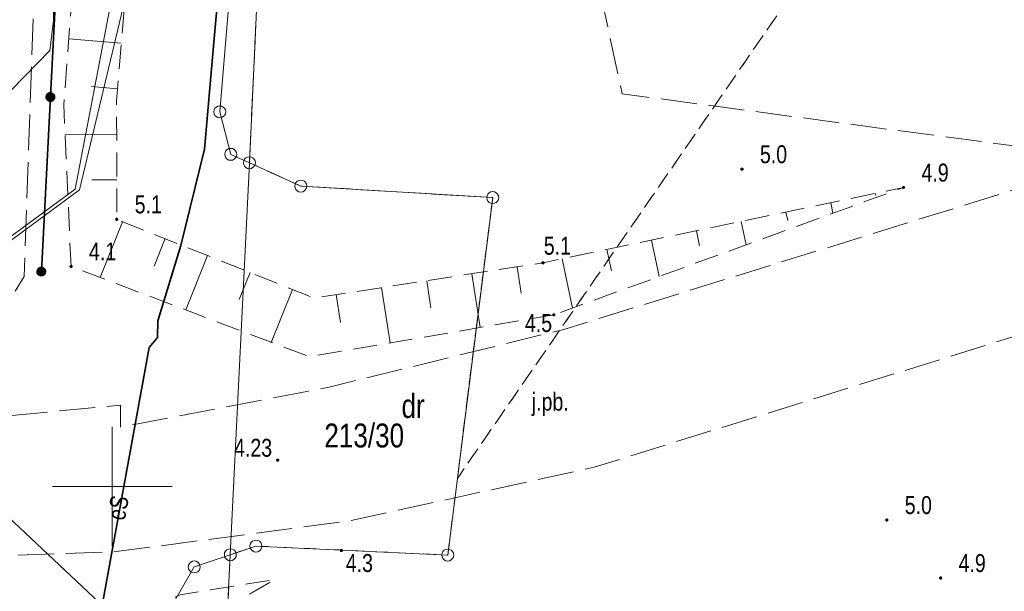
# Model space of a CAD drawing. Header units: metres. Extents: x 5450672 to 5451002, y 5973437 to 5973741.
# Tile 17 of 54: x 5450796 to 5450837, y 5973546 to 5973570. Entities that reach past the tile are written whole.
import ezdxf
from ezdxf.enums import TextEntityAlignment as Align

# ---------------------------------------------------------------- set-up
doc = ezdxf.new("R2010")
doc.units = ezdxf.units.M
for name, pattern in [('L_0_03', [1, 0.5, -0.5]), ('L_0_04', [1.5, 1, -0.5]), ('L_0_06', [2, 1.5, -0.5])]:
    doc.linetypes.add(name, pattern=pattern)
for name, color, linetype, lineweight in [('GEPPGD', 7, 'CONTINUOUS', 18), ('GESDZI', 7, 'CONTINUOUS', 18), ('GESDZI_O', 7, 'CONTINUOUS', 18), ('GESUZY', 96, 'CONTINUOUS', 18), ('GESUZY_O', 96, 'CONTINUOUS', 18), ('GSLKOG', 7, 'CONTINUOUS', 35), ('GSPWPN', 7, 'CONTINUOUS', 13), ('GSPWPN_O', 7, 'CONTINUOUS', 13), ('GSPWPS', 7, 'CONTINUOUS', 13), ('GSPWPS_O', 7, 'CONTINUOUS', 13), ('GSSKOA', 7, 'CONTINUOUS', 18), ('GSSKOA_O', 7, 'CONTINUOUS', 18), ('GSSZSN', 7, 'CONTINUOUS', 18), ('GULEPR', 1, 'CONTINUOUS', 18), ('GULEPR_O', 1, 'CONTINUOUS', 18), ('GULKPR', 36, 'CONTINUOUS', 18), ('GULLOB', 7, 'CONTINUOUS', 35), ('GULWPR', 5, 'CONTINUOUS', 18), ('siatka', 7, 'CONTINUOUS', 18)]:
    doc.layers.add(name, color=color, linetype=linetype, lineweight=lineweight)
doc.styles.add('Arial', font='Arial.ttf')

msp = doc.modelspace()

# ---------------------------------------------------------------- hatches: boundary and pattern name
at = {"layer": 'GSLKOG', "linetype": 'Continuous', "lineweight": 35, "true_color": 0x000000}
for points in [[(5450797.359, 5973566.131), (5450797.317, 5973566.151), (5450797.283, 5973566.18), (5450797.257, 5973566.218), (5450797.241, 5973566.261), (5450797.238, 5973566.306), (5450797.246, 5973566.351), (5450797.266, 5973566.393), (5450797.295, 5973566.427), (5450797.333, 5973566.453), (5450797.376, 5973566.469), (5450797.422, 5973566.472), (5450797.467, 5973566.464), (5450797.508, 5973566.444), (5450797.543, 5973566.415), (5450797.568, 5973566.377), (5450797.584, 5973566.334), (5450797.587, 5973566.288), (5450797.579, 5973566.244), (5450797.559, 5973566.202), (5450797.53, 5973566.168), (5450797.492, 5973566.142), (5450797.449, 5973566.126), (5450797.404, 5973566.123)], [(5450797.359, 5973566.131), (5450797.317, 5973566.151), (5450797.283, 5973566.18), (5450797.257, 5973566.218), (5450797.241, 5973566.261), (5450797.238, 5973566.306), (5450797.246, 5973566.351), (5450797.266, 5973566.393), (5450797.295, 5973566.427), (5450797.333, 5973566.453), (5450797.376, 5973566.469), (5450797.422, 5973566.472), (5450797.467, 5973566.464), (5450797.508, 5973566.444), (5450797.543, 5973566.415), (5450797.568, 5973566.377), (5450797.584, 5973566.334), (5450797.587, 5973566.288), (5450797.579, 5973566.244), (5450797.559, 5973566.202), (5450797.53, 5973566.168), (5450797.492, 5973566.142), (5450797.449, 5973566.126), (5450797.404, 5973566.123)], [(5450796.982, 5973558.831), (5450796.941, 5973558.85), (5450796.906, 5973558.88), (5450796.88, 5973558.917), (5450796.865, 5973558.96), (5450796.861, 5973559.006), (5450796.87, 5973559.051), (5450796.889, 5973559.092), (5450796.919, 5973559.127), (5450796.956, 5973559.153), (5450796.999, 5973559.168), (5450797.045, 5973559.172), (5450797.09, 5973559.163), (5450797.131, 5973559.144), (5450797.166, 5973559.114), (5450797.192, 5973559.077), (5450797.207, 5973559.034), (5450797.211, 5973558.988), (5450797.202, 5973558.943), (5450797.183, 5973558.902), (5450797.153, 5973558.867), (5450797.116, 5973558.841), (5450797.073, 5973558.826), (5450797.027, 5973558.822)]]:
    msp.add_hatch(color=18, dxfattribs=at).paths.add_polyline_path(points)
at = {"layer": 'GSPWPN', "linetype": 'Continuous', "lineweight": 13, "true_color": 0x000000}
for points in [[(5450826.267, 5973563.292), (5450826.271, 5973563.302), (5450826.278, 5973563.312), (5450826.287, 5973563.319), (5450826.298, 5973563.323), (5450826.31, 5973563.325), (5450826.322, 5973563.323), (5450826.332, 5973563.319), (5450826.342, 5973563.312), (5450826.349, 5973563.302), (5450826.353, 5973563.292), (5450826.355, 5973563.28), (5450826.353, 5973563.268), (5450826.349, 5973563.257), (5450826.342, 5973563.248), (5450826.332, 5973563.241), (5450826.322, 5973563.237), (5450826.31, 5973563.235), (5450826.298, 5973563.237), (5450826.287, 5973563.241), (5450826.278, 5973563.248), (5450826.271, 5973563.257), (5450826.267, 5973563.268), (5450826.265, 5973563.28)], [(5450833.018, 5973562.524), (5450833.022, 5973562.534), (5450833.029, 5973562.544), (5450833.038, 5973562.551), (5450833.049, 5973562.555), (5450833.061, 5973562.557), (5450833.073, 5973562.555), (5450833.083, 5973562.551), (5450833.093, 5973562.544), (5450833.1, 5973562.534), (5450833.104, 5973562.524), (5450833.106, 5973562.512), (5450833.104, 5973562.5), (5450833.1, 5973562.489), (5450833.093, 5973562.48), (5450833.083, 5973562.473), (5450833.073, 5973562.469), (5450833.061, 5973562.467), (5450833.049, 5973562.469), (5450833.038, 5973562.473), (5450833.029, 5973562.48), (5450833.022, 5973562.489), (5450833.018, 5973562.5), (5450833.016, 5973562.512)], [(5450800.143, 5973561.193), (5450800.147, 5973561.203), (5450800.154, 5973561.213), (5450800.163, 5973561.22), (5450800.174, 5973561.224), (5450800.186, 5973561.226), (5450800.198, 5973561.224), (5450800.208, 5973561.22), (5450800.218, 5973561.213), (5450800.225, 5973561.203), (5450800.229, 5973561.193), (5450800.231, 5973561.181), (5450800.229, 5973561.169), (5450800.225, 5973561.158), (5450800.218, 5973561.149), (5450800.208, 5973561.142), (5450800.198, 5973561.138), (5450800.186, 5973561.136), (5450800.174, 5973561.138), (5450800.163, 5973561.142), (5450800.154, 5973561.149), (5450800.147, 5973561.158), (5450800.143, 5973561.169), (5450800.141, 5973561.181)], [(5450798.234, 5973559.224), (5450798.238, 5973559.235), (5450798.245, 5973559.244), (5450798.255, 5973559.251), (5450798.265, 5973559.255), (5450798.277, 5973559.257), (5450798.289, 5973559.255), (5450798.3, 5973559.251), (5450798.309, 5973559.244), (5450798.316, 5973559.235), (5450798.32, 5973559.224), (5450798.322, 5973559.212), (5450798.32, 5973559.2), (5450798.316, 5973559.19), (5450798.309, 5973559.18), (5450798.3, 5973559.173), (5450798.289, 5973559.169), (5450798.277, 5973559.167), (5450798.265, 5973559.169), (5450798.255, 5973559.173), (5450798.245, 5973559.18), (5450798.238, 5973559.19), (5450798.234, 5973559.2), (5450798.232, 5973559.212)], [(5450817.954, 5973559.377), (5450817.958, 5973559.388), (5450817.965, 5973559.397), (5450817.974, 5973559.404), (5450817.985, 5973559.408), (5450817.997, 5973559.41), (5450818.009, 5973559.408), (5450818.02, 5973559.404), (5450818.029, 5973559.397), (5450818.036, 5973559.388), (5450818.04, 5973559.377), (5450818.042, 5973559.365), (5450818.04, 5973559.353), (5450818.036, 5973559.343), (5450818.029, 5973559.333), (5450818.02, 5973559.326), (5450818.009, 5973559.322), (5450817.997, 5973559.32), (5450817.985, 5973559.322), (5450817.974, 5973559.326), (5450817.965, 5973559.333), (5450817.958, 5973559.343), (5450817.954, 5973559.353), (5450817.952, 5973559.365)], [(5450818.407, 5973557.2), (5450818.411, 5973557.211), (5450818.418, 5973557.22), (5450818.428, 5973557.227), (5450818.438, 5973557.231), (5450818.45, 5973557.233), (5450818.462, 5973557.231), (5450818.473, 5973557.227), (5450818.482, 5973557.22), (5450818.489, 5973557.211), (5450818.493, 5973557.2), (5450818.495, 5973557.188), (5450818.493, 5973557.176), (5450818.489, 5973557.166), (5450818.482, 5973557.156), (5450818.473, 5973557.149), (5450818.462, 5973557.145), (5450818.45, 5973557.143), (5450818.438, 5973557.145), (5450818.428, 5973557.149), (5450818.418, 5973557.156), (5450818.411, 5973557.166), (5450818.407, 5973557.176), (5450818.405, 5973557.188)], [(5450832.317, 5973548.616), (5450832.321, 5973548.627), (5450832.328, 5973548.636), (5450832.337, 5973548.643), (5450832.348, 5973548.647), (5450832.36, 5973548.649), (5450832.372, 5973548.647), (5450832.382, 5973548.643), (5450832.392, 5973548.636), (5450832.399, 5973548.627), (5450832.403, 5973548.616), (5450832.405, 5973548.604), (5450832.403, 5973548.592), (5450832.399, 5973548.582), (5450832.392, 5973548.572), (5450832.382, 5973548.565), (5450832.372, 5973548.561), (5450832.36, 5973548.559), (5450832.348, 5973548.561), (5450832.337, 5973548.565), (5450832.328, 5973548.572), (5450832.321, 5973548.582), (5450832.317, 5973548.592), (5450832.315, 5973548.604)], [(5450809.531, 5973547.344), (5450809.535, 5973547.355), (5450809.542, 5973547.364), (5450809.552, 5973547.371), (5450809.562, 5973547.375), (5450809.574, 5973547.377), (5450809.586, 5973547.375), (5450809.596, 5973547.371), (5450809.606, 5973547.364), (5450809.613, 5973547.355), (5450809.617, 5973547.344), (5450809.619, 5973547.332), (5450809.617, 5973547.32), (5450809.613, 5973547.31), (5450809.606, 5973547.3), (5450809.596, 5973547.293), (5450809.586, 5973547.289), (5450809.574, 5973547.287), (5450809.562, 5973547.289), (5450809.552, 5973547.293), (5450809.542, 5973547.3), (5450809.535, 5973547.31), (5450809.531, 5973547.32), (5450809.529, 5973547.332)], [(5450834.567, 5973546.192), (5450834.571, 5973546.202), (5450834.578, 5973546.212), (5450834.587, 5973546.219), (5450834.598, 5973546.223), (5450834.61, 5973546.225), (5450834.622, 5973546.223), (5450834.632, 5973546.219), (5450834.642, 5973546.212), (5450834.649, 5973546.202), (5450834.653, 5973546.192), (5450834.655, 5973546.18), (5450834.653, 5973546.168), (5450834.649, 5973546.157), (5450834.642, 5973546.148), (5450834.632, 5973546.141), (5450834.622, 5973546.137), (5450834.61, 5973546.135), (5450834.598, 5973546.137), (5450834.587, 5973546.141), (5450834.578, 5973546.148), (5450834.571, 5973546.157), (5450834.567, 5973546.168), (5450834.565, 5973546.18)]]:
    msp.add_hatch(color=18, dxfattribs=at).paths.add_polyline_path(points)
at = {"layer": 'GSPWPS', "linetype": 'Continuous', "lineweight": 13, "true_color": 0x000000}
msp.add_hatch(color=18, dxfattribs=at).paths.add_polyline_path([(5450806.867, 5973551.122), (5450806.871, 5973551.133), (5450806.878, 5973551.142), (5450806.888, 5973551.149), (5450806.898, 5973551.153), (5450806.91, 5973551.155), (5450806.922, 5973551.153), (5450806.933, 5973551.149), (5450806.942, 5973551.142), (5450806.949, 5973551.133), (5450806.953, 5973551.122), (5450806.955, 5973551.11), (5450806.953, 5973551.098), (5450806.949, 5973551.088), (5450806.942, 5973551.078), (5450806.933, 5973551.071), (5450806.922, 5973551.067), (5450806.91, 5973551.065), (5450806.898, 5973551.067), (5450806.888, 5973551.071), (5450806.878, 5973551.078), (5450806.871, 5973551.088), (5450806.867, 5973551.098), (5450806.865, 5973551.11)])

# ---------------------------------------------------------------- linework, layer by layer
at = {"layer": 'GEPPGD', "color": 7, "linetype": 'Continuous', "lineweight": 18, "flags": 128}
for points in [[(5450804.489, 5973565.928), (5450804.566, 5973565.916), (5450804.636, 5973565.88), (5450804.691, 5973565.825), (5450804.727, 5973565.755), (5450804.739, 5973565.678), (5450804.727, 5973565.601), (5450804.691, 5973565.531), (5450804.636, 5973565.476), (5450804.566, 5973565.44), (5450804.489, 5973565.428), (5450804.412, 5973565.44), (5450804.342, 5973565.476), (5450804.287, 5973565.531), (5450804.251, 5973565.601), (5450804.239, 5973565.678), (5450804.251, 5973565.755), (5450804.287, 5973565.825), (5450804.342, 5973565.88), (5450804.412, 5973565.916)], [(5450804.949, 5973564.15), (5450805.026, 5973564.138), (5450805.096, 5973564.103), (5450805.151, 5973564.047), (5450805.187, 5973563.978), (5450805.199, 5973563.9), (5450805.187, 5973563.823), (5450805.151, 5973563.753), (5450805.096, 5973563.698), (5450805.026, 5973563.663), (5450804.949, 5973563.65), (5450804.872, 5973563.663), (5450804.802, 5973563.698), (5450804.747, 5973563.753), (5450804.711, 5973563.823), (5450804.699, 5973563.9), (5450804.711, 5973563.978), (5450804.747, 5973564.047), (5450804.802, 5973564.103), (5450804.872, 5973564.138)], [(5450805.731, 5973563.796), (5450805.809, 5973563.783), (5450805.878, 5973563.748), (5450805.934, 5973563.693), (5450805.969, 5973563.623), (5450805.981, 5973563.546), (5450805.969, 5973563.468), (5450805.934, 5973563.399), (5450805.878, 5973563.343), (5450805.809, 5973563.308), (5450805.731, 5973563.296), (5450805.654, 5973563.308), (5450805.584, 5973563.343), (5450805.529, 5973563.399), (5450805.494, 5973563.468), (5450805.481, 5973563.546), (5450805.494, 5973563.623), (5450805.529, 5973563.693), (5450805.584, 5973563.748), (5450805.654, 5973563.783)], [(5450807.878, 5973562.823), (5450807.955, 5973562.81), (5450808.025, 5973562.775), (5450808.08, 5973562.719), (5450808.116, 5973562.65), (5450808.128, 5973562.573), (5450808.116, 5973562.495), (5450808.08, 5973562.426), (5450808.025, 5973562.37), (5450807.955, 5973562.335), (5450807.878, 5973562.323), (5450807.801, 5973562.335), (5450807.731, 5973562.37), (5450807.676, 5973562.426), (5450807.64, 5973562.495), (5450807.628, 5973562.573), (5450807.64, 5973562.65), (5450807.676, 5973562.719), (5450807.731, 5973562.775), (5450807.801, 5973562.81)], [(5450815.894, 5973562.339), (5450815.972, 5973562.327), (5450816.041, 5973562.291), (5450816.097, 5973562.236), (5450816.132, 5973562.166), (5450816.144, 5973562.089), (5450816.132, 5973562.012), (5450816.097, 5973561.942), (5450816.041, 5973561.887), (5450815.972, 5973561.851), (5450815.894, 5973561.839), (5450815.817, 5973561.851), (5450815.747, 5973561.887), (5450815.692, 5973561.942), (5450815.657, 5973562.012), (5450815.644, 5973562.089), (5450815.657, 5973562.166), (5450815.692, 5973562.236), (5450815.747, 5973562.291), (5450815.817, 5973562.327)], [(5450806.002, 5973547.764), (5450806.08, 5973547.752), (5450806.149, 5973547.716), (5450806.205, 5973547.661), (5450806.24, 5973547.591), (5450806.252, 5973547.514), (5450806.24, 5973547.437), (5450806.205, 5973547.367), (5450806.149, 5973547.312), (5450806.08, 5973547.276), (5450806.002, 5973547.264), (5450805.925, 5973547.276), (5450805.855, 5973547.312), (5450805.8, 5973547.367), (5450805.764, 5973547.437), (5450805.752, 5973547.514), (5450805.764, 5973547.591), (5450805.8, 5973547.661), (5450805.855, 5973547.716), (5450805.925, 5973547.752)], [(5450804.932, 5973547.401), (5450805.009, 5973547.389), (5450805.079, 5973547.354), (5450805.134, 5973547.298), (5450805.17, 5973547.229), (5450805.182, 5973547.151), (5450805.17, 5973547.074), (5450805.134, 5973547.004), (5450805.079, 5973546.949), (5450805.009, 5973546.914), (5450804.932, 5973546.901), (5450804.855, 5973546.914), (5450804.785, 5973546.949), (5450804.73, 5973547.004), (5450804.694, 5973547.074), (5450804.682, 5973547.151), (5450804.694, 5973547.229), (5450804.73, 5973547.298), (5450804.785, 5973547.354), (5450804.855, 5973547.389)], [(5450814.016, 5973547.39), (5450814.093, 5973547.378), (5450814.163, 5973547.342), (5450814.218, 5973547.287), (5450814.254, 5973547.217), (5450814.266, 5973547.14), (5450814.254, 5973547.063), (5450814.218, 5973546.993), (5450814.163, 5973546.938), (5450814.093, 5973546.902), (5450814.016, 5973546.89), (5450813.939, 5973546.902), (5450813.869, 5973546.938), (5450813.814, 5973546.993), (5450813.778, 5973547.063), (5450813.766, 5973547.14), (5450813.778, 5973547.217), (5450813.814, 5973547.287), (5450813.869, 5973547.342), (5450813.939, 5973547.378)], [(5450803.426, 5973546.891), (5450803.503, 5973546.879), (5450803.573, 5973546.843), (5450803.628, 5973546.788), (5450803.664, 5973546.718), (5450803.676, 5973546.641), (5450803.664, 5973546.564), (5450803.628, 5973546.494), (5450803.573, 5973546.439), (5450803.503, 5973546.403), (5450803.426, 5973546.391), (5450803.349, 5973546.403), (5450803.279, 5973546.439), (5450803.224, 5973546.494), (5450803.188, 5973546.564), (5450803.176, 5973546.641), (5450803.188, 5973546.718), (5450803.224, 5973546.788), (5450803.279, 5973546.843), (5450803.349, 5973546.879)]]:
    msp.add_lwpolyline(points, close=True, dxfattribs=at)
at = {"layer": 'GESDZI', "color": 7, "linetype": 'Continuous', "lineweight": 18, "flags": 128}
for points in [[(5450934.22, 5973591.65), (5450807.74, 5973509.03), (5450803.745, 5973511.267), (5450804.595, 5973540.312), (5450804.932, 5973547.151), (5450806.002, 5973547.514), (5450814.016, 5973547.14), (5450815.894, 5973562.089), (5450807.878, 5973562.573), (5450805.731, 5973563.546), (5450807.476, 5973601.576), (5450808.863, 5973628.928)], [(5450806.757, 5973619.962), (5450807.476, 5973601.576), (5450804.489, 5973565.678), (5450804.949, 5973563.9), (5450805.731, 5973563.546), (5450804.932, 5973547.151), (5450803.426, 5973546.641), (5450801.9, 5973543.997), (5450801.807, 5973542.931), (5450782.422, 5973561.183), (5450782.56, 5973562.857), (5450785.359, 5973562.936), (5450788.535, 5973563.827), (5450789.855, 5973566.665), (5450791.886, 5973593.932), (5450794.306, 5973621.611)], [(5450801.807, 5973542.931), (5450782.422, 5973561.183)]]:
    msp.add_lwpolyline(points, dxfattribs=at)
for points in [[(5450805.731, 5973563.546), (5450804.949, 5973563.9), (5450804.489, 5973565.678), (5450807.476, 5973601.576)], [(5450805.731, 5973563.546), (5450807.878, 5973562.573), (5450815.894, 5973562.089), (5450814.016, 5973547.14), (5450806.002, 5973547.514), (5450804.932, 5973547.151)], [(5450801.807, 5973542.931), (5450801.9, 5973543.997), (5450803.426, 5973546.641), (5450804.932, 5973547.151), (5450804.595, 5973540.312)]]:
    msp.add_lwpolyline(points, close=True, dxfattribs=at)
at = {"layer": 'GESUZY', "color": 96, "linetype": 'L_0_03', "lineweight": 18, "flags": 128}
msp.add_lwpolyline([(5450804.595, 5973540.312), (5450804.932, 5973547.151), (5450806.002, 5973547.514), (5450814.016, 5973547.14), (5450814.418, 5973550.343), (5450891.608, 5973662.265), (5450935.608, 5973598.484), (5450934.22, 5973591.65), (5450807.74, 5973509.03), (5450803.745, 5973511.267)], close=True, dxfattribs=at)
for points in [[(5450814.418, 5973550.343), (5450891.608, 5973662.265)], [(5450807.476, 5973601.576), (5450805.731, 5973563.546)], [(5450805.731, 5973563.546), (5450807.476, 5973601.576)], [(5450805.731, 5973563.546), (5450807.878, 5973562.573)], [(5450807.878, 5973562.573), (5450805.731, 5973563.546)], [(5450807.878, 5973562.573), (5450815.894, 5973562.089)], [(5450815.894, 5973562.089), (5450807.878, 5973562.573)], [(5450815.894, 5973562.089), (5450814.418, 5973550.343)], [(5450814.418, 5973550.343), (5450815.894, 5973562.089)], [(5450814.016, 5973547.14), (5450814.418, 5973550.343)], [(5450804.932, 5973547.151), (5450806.002, 5973547.514)], [(5450806.002, 5973547.514), (5450814.016, 5973547.14)], [(5450804.595, 5973540.312), (5450804.932, 5973547.151)]]:
    msp.add_lwpolyline(points, dxfattribs=at)
at = {"layer": 'GSLKOG', "color": 7, "linetype": 'Continuous', "lineweight": 35, "flags": 128}
msp.add_lwpolyline([(5450797.036, 5973558.997), (5450798.562, 5973588.578), (5450801.705, 5973624.67), (5450804.911, 5973666.332), (5450809.16, 5973692.16)], dxfattribs=at)
for points in [[(5450797.359, 5973566.131), (5450797.317, 5973566.151), (5450797.283, 5973566.18), (5450797.257, 5973566.218), (5450797.241, 5973566.261), (5450797.238, 5973566.306), (5450797.246, 5973566.351), (5450797.266, 5973566.393), (5450797.295, 5973566.427), (5450797.333, 5973566.453), (5450797.376, 5973566.469), (5450797.422, 5973566.472), (5450797.467, 5973566.464), (5450797.508, 5973566.444), (5450797.543, 5973566.415), (5450797.568, 5973566.377), (5450797.584, 5973566.334), (5450797.587, 5973566.288), (5450797.579, 5973566.244), (5450797.559, 5973566.202), (5450797.53, 5973566.168), (5450797.492, 5973566.142), (5450797.449, 5973566.126), (5450797.404, 5973566.123)], [(5450797.359, 5973566.131), (5450797.317, 5973566.151), (5450797.283, 5973566.18), (5450797.257, 5973566.218), (5450797.241, 5973566.261), (5450797.238, 5973566.306), (5450797.246, 5973566.351), (5450797.266, 5973566.393), (5450797.295, 5973566.427), (5450797.333, 5973566.453), (5450797.376, 5973566.469), (5450797.422, 5973566.472), (5450797.467, 5973566.464), (5450797.508, 5973566.444), (5450797.543, 5973566.415), (5450797.568, 5973566.377), (5450797.584, 5973566.334), (5450797.587, 5973566.288), (5450797.579, 5973566.244), (5450797.559, 5973566.202), (5450797.53, 5973566.168), (5450797.492, 5973566.142), (5450797.449, 5973566.126), (5450797.404, 5973566.123)], [(5450796.982, 5973558.831), (5450796.941, 5973558.85), (5450796.906, 5973558.88), (5450796.88, 5973558.917), (5450796.865, 5973558.96), (5450796.861, 5973559.006), (5450796.87, 5973559.051), (5450796.889, 5973559.092), (5450796.919, 5973559.127), (5450796.956, 5973559.153), (5450796.999, 5973559.168), (5450797.045, 5973559.172), (5450797.09, 5973559.163), (5450797.131, 5973559.144), (5450797.166, 5973559.114), (5450797.192, 5973559.077), (5450797.207, 5973559.034), (5450797.211, 5973558.988), (5450797.202, 5973558.943), (5450797.183, 5973558.902), (5450797.153, 5973558.867), (5450797.116, 5973558.841), (5450797.073, 5973558.826), (5450797.027, 5973558.822)]]:
    msp.add_lwpolyline(points, close=True, dxfattribs=at)
at = {"layer": 'GSPWPN', "color": 7, "linetype": 'Continuous', "lineweight": 13, "flags": 128}
for points in [[(5450826.267, 5973563.292), (5450826.271, 5973563.302), (5450826.278, 5973563.312), (5450826.287, 5973563.319), (5450826.298, 5973563.323), (5450826.31, 5973563.325), (5450826.322, 5973563.323), (5450826.332, 5973563.319), (5450826.342, 5973563.312), (5450826.349, 5973563.302), (5450826.353, 5973563.292), (5450826.355, 5973563.28), (5450826.353, 5973563.268), (5450826.349, 5973563.257), (5450826.342, 5973563.248), (5450826.332, 5973563.241), (5450826.322, 5973563.237), (5450826.31, 5973563.235), (5450826.298, 5973563.237), (5450826.287, 5973563.241), (5450826.278, 5973563.248), (5450826.271, 5973563.257), (5450826.267, 5973563.268), (5450826.265, 5973563.28)], [(5450833.018, 5973562.524), (5450833.022, 5973562.534), (5450833.029, 5973562.544), (5450833.038, 5973562.551), (5450833.049, 5973562.555), (5450833.061, 5973562.557), (5450833.073, 5973562.555), (5450833.083, 5973562.551), (5450833.093, 5973562.544), (5450833.1, 5973562.534), (5450833.104, 5973562.524), (5450833.106, 5973562.512), (5450833.104, 5973562.5), (5450833.1, 5973562.489), (5450833.093, 5973562.48), (5450833.083, 5973562.473), (5450833.073, 5973562.469), (5450833.061, 5973562.467), (5450833.049, 5973562.469), (5450833.038, 5973562.473), (5450833.029, 5973562.48), (5450833.022, 5973562.489), (5450833.018, 5973562.5), (5450833.016, 5973562.512)], [(5450800.143, 5973561.193), (5450800.147, 5973561.203), (5450800.154, 5973561.213), (5450800.163, 5973561.22), (5450800.174, 5973561.224), (5450800.186, 5973561.226), (5450800.198, 5973561.224), (5450800.208, 5973561.22), (5450800.218, 5973561.213), (5450800.225, 5973561.203), (5450800.229, 5973561.193), (5450800.231, 5973561.181), (5450800.229, 5973561.169), (5450800.225, 5973561.158), (5450800.218, 5973561.149), (5450800.208, 5973561.142), (5450800.198, 5973561.138), (5450800.186, 5973561.136), (5450800.174, 5973561.138), (5450800.163, 5973561.142), (5450800.154, 5973561.149), (5450800.147, 5973561.158), (5450800.143, 5973561.169), (5450800.141, 5973561.181)], [(5450798.234, 5973559.224), (5450798.238, 5973559.235), (5450798.245, 5973559.244), (5450798.255, 5973559.251), (5450798.265, 5973559.255), (5450798.277, 5973559.257), (5450798.289, 5973559.255), (5450798.3, 5973559.251), (5450798.309, 5973559.244), (5450798.316, 5973559.235), (5450798.32, 5973559.224), (5450798.322, 5973559.212), (5450798.32, 5973559.2), (5450798.316, 5973559.19), (5450798.309, 5973559.18), (5450798.3, 5973559.173), (5450798.289, 5973559.169), (5450798.277, 5973559.167), (5450798.265, 5973559.169), (5450798.255, 5973559.173), (5450798.245, 5973559.18), (5450798.238, 5973559.19), (5450798.234, 5973559.2), (5450798.232, 5973559.212)], [(5450817.954, 5973559.377), (5450817.958, 5973559.388), (5450817.965, 5973559.397), (5450817.974, 5973559.404), (5450817.985, 5973559.408), (5450817.997, 5973559.41), (5450818.009, 5973559.408), (5450818.02, 5973559.404), (5450818.029, 5973559.397), (5450818.036, 5973559.388), (5450818.04, 5973559.377), (5450818.042, 5973559.365), (5450818.04, 5973559.353), (5450818.036, 5973559.343), (5450818.029, 5973559.333), (5450818.02, 5973559.326), (5450818.009, 5973559.322), (5450817.997, 5973559.32), (5450817.985, 5973559.322), (5450817.974, 5973559.326), (5450817.965, 5973559.333), (5450817.958, 5973559.343), (5450817.954, 5973559.353), (5450817.952, 5973559.365)], [(5450818.407, 5973557.2), (5450818.411, 5973557.211), (5450818.418, 5973557.22), (5450818.428, 5973557.227), (5450818.438, 5973557.231), (5450818.45, 5973557.233), (5450818.462, 5973557.231), (5450818.473, 5973557.227), (5450818.482, 5973557.22), (5450818.489, 5973557.211), (5450818.493, 5973557.2), (5450818.495, 5973557.188), (5450818.493, 5973557.176), (5450818.489, 5973557.166), (5450818.482, 5973557.156), (5450818.473, 5973557.149), (5450818.462, 5973557.145), (5450818.45, 5973557.143), (5450818.438, 5973557.145), (5450818.428, 5973557.149), (5450818.418, 5973557.156), (5450818.411, 5973557.166), (5450818.407, 5973557.176), (5450818.405, 5973557.188)], [(5450832.317, 5973548.616), (5450832.321, 5973548.627), (5450832.328, 5973548.636), (5450832.337, 5973548.643), (5450832.348, 5973548.647), (5450832.36, 5973548.649), (5450832.372, 5973548.647), (5450832.382, 5973548.643), (5450832.392, 5973548.636), (5450832.399, 5973548.627), (5450832.403, 5973548.616), (5450832.405, 5973548.604), (5450832.403, 5973548.592), (5450832.399, 5973548.582), (5450832.392, 5973548.572), (5450832.382, 5973548.565), (5450832.372, 5973548.561), (5450832.36, 5973548.559), (5450832.348, 5973548.561), (5450832.337, 5973548.565), (5450832.328, 5973548.572), (5450832.321, 5973548.582), (5450832.317, 5973548.592), (5450832.315, 5973548.604)], [(5450809.531, 5973547.344), (5450809.535, 5973547.355), (5450809.542, 5973547.364), (5450809.552, 5973547.371), (5450809.562, 5973547.375), (5450809.574, 5973547.377), (5450809.586, 5973547.375), (5450809.596, 5973547.371), (5450809.606, 5973547.364), (5450809.613, 5973547.355), (5450809.617, 5973547.344), (5450809.619, 5973547.332), (5450809.617, 5973547.32), (5450809.613, 5973547.31), (5450809.606, 5973547.3), (5450809.596, 5973547.293), (5450809.586, 5973547.289), (5450809.574, 5973547.287), (5450809.562, 5973547.289), (5450809.552, 5973547.293), (5450809.542, 5973547.3), (5450809.535, 5973547.31), (5450809.531, 5973547.32), (5450809.529, 5973547.332)], [(5450834.567, 5973546.192), (5450834.571, 5973546.202), (5450834.578, 5973546.212), (5450834.587, 5973546.219), (5450834.598, 5973546.223), (5450834.61, 5973546.225), (5450834.622, 5973546.223), (5450834.632, 5973546.219), (5450834.642, 5973546.212), (5450834.649, 5973546.202), (5450834.653, 5973546.192), (5450834.655, 5973546.18), (5450834.653, 5973546.168), (5450834.649, 5973546.157), (5450834.642, 5973546.148), (5450834.632, 5973546.141), (5450834.622, 5973546.137), (5450834.61, 5973546.135), (5450834.598, 5973546.137), (5450834.587, 5973546.141), (5450834.578, 5973546.148), (5450834.571, 5973546.157), (5450834.567, 5973546.168), (5450834.565, 5973546.18)]]:
    msp.add_lwpolyline(points, close=True, dxfattribs=at)
at = {"layer": 'GSPWPS', "color": 7, "linetype": 'Continuous', "lineweight": 13, "flags": 128}
msp.add_lwpolyline([(5450806.867, 5973551.122), (5450806.871, 5973551.133), (5450806.878, 5973551.142), (5450806.888, 5973551.149), (5450806.898, 5973551.153), (5450806.91, 5973551.155), (5450806.922, 5973551.153), (5450806.933, 5973551.149), (5450806.942, 5973551.142), (5450806.949, 5973551.133), (5450806.953, 5973551.122), (5450806.955, 5973551.11), (5450806.953, 5973551.098), (5450806.949, 5973551.088), (5450806.942, 5973551.078), (5450806.933, 5973551.071), (5450806.922, 5973551.067), (5450806.91, 5973551.065), (5450806.898, 5973551.067), (5450806.888, 5973551.071), (5450806.878, 5973551.078), (5450806.871, 5973551.088), (5450806.867, 5973551.098), (5450806.865, 5973551.11)], close=True, dxfattribs=at)
at = {"layer": 'GSSKOA', "color": 7, "linetype": 'L_0_06', "lineweight": 18, "flags": 128}
for points in [[(5450801.37, 5973633.37), (5450799.46, 5973613.22), (5450797.39, 5973590.05), (5450796.32, 5973558.79), (5450792.596, 5973552.674), (5450787.944, 5973553.161), (5450790.29, 5973557.7)], [(5450848.5, 5973565.78), (5450818.869, 5973556.577), (5450809.007, 5973554.151), (5450800.344, 5973552.487), (5450800.349, 5973553.412), (5450792.596, 5973552.674), (5450787.944, 5973553.161), (5450784.991, 5973553.369), (5450784.47, 5973547.365), (5450791.404, 5973546.965), (5450800.158, 5973547.281), (5450809.927, 5973548.573), (5450820.141, 5973550.811), (5450852.565, 5973560.93)]]:
    msp.add_lwpolyline(points, dxfattribs=at)
at = {"layer": 'GSSZSN', "color": 7, "linetype": 'L_0_04', "lineweight": 18, "flags": 128}
for points in [[(5450818.45, 5973557.188), (5450808.234, 5973555.433), (5450798.277, 5973559.212), (5450797.972, 5973565.973), (5450801.66, 5973613.898), (5450804.167, 5973645.547), (5450807.984, 5973679.8), (5450808.868, 5973682.985), (5450811.166, 5973684.148), (5450819.552, 5973685.926), (5450821.497, 5973688.534), (5450825.801, 5973709.705), (5450827.215, 5973715.171), (5450829.731, 5973719.084), (5450833.297, 5973721.491), (5450839.117, 5973723.301), (5450843.749, 5973721.386), (5450848.461, 5973715.814), (5450864.515, 5973691.249), (5450868.122, 5973691.044), (5450874.059, 5973691.36), (5450876.886, 5973690.278), (5450880.267, 5973689.097), (5450881.568, 5973684.832), (5450884.696, 5973681.386), (5450886.853, 5973673.28), (5450887.602, 5973662.576), (5450892.08, 5973655.703), (5450897.732, 5973650.875), (5450903.565, 5973641.298), (5450907.76, 5973629.478), (5450907.346, 5973626.635), (5450911.819, 5973620.178), (5450919.178, 5973605.245), (5450919.955, 5973601.099), (5450915.396, 5973597.141), (5450911.823, 5973594.348), (5450902.916, 5973590.084), (5450896.348, 5973587.777), (5450901.978, 5973591.72), (5450909.43, 5973596.391), (5450913.13, 5973597.606), (5450915.692, 5973601.896), (5450915.969, 5973604.486), (5450913.293, 5973607.446), (5450907.163, 5973614.526), (5450903.506, 5973622.627), (5450900.307, 5973634.637), (5450896.704, 5973644.393), (5450890.394, 5973650.662), (5450882.83, 5973662.338), (5450880.568, 5973679.011), (5450878.739, 5973684.457), (5450876.712, 5973686.629), (5450873.526, 5973686.87), (5450867.674, 5973685.406), (5450864.416, 5973685.264), (5450861.02, 5973687.326), (5450854.561, 5973698.631), (5450843.762, 5973713.773), (5450839.748, 5973716.996), (5450834.992, 5973715.391), (5450831.763, 5973713.388), (5450830.561, 5973708.856), (5450826.828, 5973687.551), (5450824.892, 5973683.307), (5450820.381, 5973679.728), (5450812.26, 5973679.01), (5450810.5, 5973677.81), (5450806.635, 5973645.109), (5450803.992, 5973613.326), (5450800.182, 5973566.135), (5450800.186, 5973561.181), (5450808.424, 5973557.89), (5450817.997, 5973559.365), (5450833.061, 5973562.512)], [(5450850.48, 5973533.38), (5450833.7, 5973522.52), (5450820, 5973513.46), (5450809.42, 5973506.66), (5450805.71, 5973505.07), (5450803.21, 5973505.97), (5450800.25, 5973507.74), (5450796.21, 5973514.79), (5450792.98, 5973523.82), (5450792.42, 5973532.12), (5450793.13, 5973537.8), (5450795.53, 5973541.79), (5450802.83, 5973545.48), (5450806.81, 5973546.12), (5450803.15, 5973544.03), (5450796.48, 5973538.94), (5450795.24, 5973537.62), (5450795.02, 5973532.31), (5450795.31, 5973523.87), (5450798.53, 5973516.39), (5450804.42, 5973508.14), (5450809.17, 5973507.44), (5450819.56, 5973514.16), (5450833.31, 5973523.12), (5450849.99, 5973534.04), (5450869.786, 5973546.534)]]:
    msp.add_lwpolyline(points, close=True, dxfattribs=at)
at = {"layer": 'GSSZSN', "color": 7, "linetype": 'Continuous', "lineweight": 18, "flags": 128}
for points in [[(5450800.377, 5973568.552), (5450798.184, 5973568.729)], [(5450800.223, 5973566.647), (5450799.13, 5973566.735)], [(5450800.183, 5973564.738), (5450798.028, 5973564.736)], [(5450800.185, 5973562.827), (5450799.149, 5973562.827)], [(5450831.887, 5973562.267), (5450831.904, 5973562.182)], [(5450830.108, 5973561.436), (5450830.016, 5973561.876)], [(5450828.146, 5973561.485), (5450828.22, 5973561.13)], [(5450799.499, 5973558.748), (5450800.431, 5973561.083)], [(5450826.48, 5973560.114), (5450826.276, 5973561.094)], [(5450824.405, 5973560.704), (5450824.536, 5973560.078)], [(5450802.206, 5973560.374), (5450801.746, 5973559.222)], [(5450822.853, 5973558.792), (5450822.535, 5973560.313)], [(5450803.072, 5973557.392), (5450803.98, 5973559.665)], [(5450820.665, 5973559.922), (5450820.852, 5973559.027)], [(5450819.225, 5973557.47), (5450818.794, 5973559.532)], [(5450805.755, 5973558.956), (5450805.307, 5973557.835)], [(5450815.371, 5973556.659), (5450815.025, 5973558.907)], [(5450816.914, 5973559.198), (5450817.084, 5973558.09)], [(5450813.137, 5973558.616), (5450813.312, 5973557.476)], [(5450806.645, 5973556.036), (5450807.529, 5973558.248)], [(5450809.36, 5973558.034), (5450809.54, 5973556.861)], [(5450811.605, 5973556.012), (5450811.248, 5973558.325)]]:
    msp.add_lwpolyline(points, dxfattribs=at)
at = {"layer": 'GULEPR', "color": 1, "linetype": 'L_0_06', "lineweight": 18, "flags": 128}
msp.add_lwpolyline([(5450789.461, 5973667.713), (5450796.892, 5973654.687), (5450804.273, 5973655.126), (5450805.357, 5973654.976), (5450820.742, 5973654.3), (5450814.124, 5973626.193), (5450813.497, 5973602.706), (5450821.304, 5973566.433), (5450840.051, 5973563.932), (5450875.145, 5973576.667), (5450907.685, 5973591.962), (5450908.552, 5973594.547)], dxfattribs=at)
at = {"layer": 'GULEPR', "color": 1, "linetype": 'Continuous', "lineweight": 18, "flags": 128}
msp.add_lwpolyline([(5450804.73, 5973509.3), (5450801.18, 5973513.42), (5450800.75, 5973514.11), (5450799.42, 5973516.51), (5450796.16, 5973522.67), (5450796.35, 5973527.81), (5450796.38, 5973531.8), (5450797.68, 5973538.79), (5450798.03, 5973539.08), (5450798.23, 5973539.77), (5450799.15, 5973542.66), (5450801.54, 5973555.82), (5450801.89, 5973556.24), (5450801.9, 5973556.94), (5450802.86, 5973560.09), (5450803.85, 5973564.11), (5450804.24, 5973568.59), (5450804.72, 5973573.79), (5450804.84, 5973579.43), (5450804.37, 5973586.75), (5450804.29, 5973589.86), (5450805.97, 5973601.15), (5450806.15, 5973601.8), (5450807.11, 5973606.04)], dxfattribs=at)
at = {"layer": 'GULKPR', "color": 36, "linetype": 'Continuous', "lineweight": 18, "flags": 128}
msp.add_lwpolyline([(5450801.05, 5973610.78), (5450800.34, 5973604.75), (5450799.54, 5973598.87), (5450798.85, 5973586.74), (5450797.54, 5973571.72), (5450797.54, 5973569.5), (5450797.39, 5973568.25), (5450794.18, 5973564.95), (5450790.04, 5973560.97), (5450788.6, 5973559.62), (5450784.83, 5973556.23), (5450780.37, 5973552.56), (5450773.38, 5973546.37), (5450768.61, 5973542.37), (5450755.32, 5973531.34), (5450754.55, 5973530.24)], dxfattribs=at)
at = {"layer": 'GULLOB', "color": 7, "linetype": 'Continuous', "lineweight": 35, "flags": 128}
msp.add_lwpolyline([(5450804.73, 5973509.3), (5450801.18, 5973513.42), (5450800.75, 5973514.11), (5450799.42, 5973516.51), (5450796.16, 5973522.67), (5450796.35, 5973527.81), (5450796.38, 5973531.8), (5450797.68, 5973538.79), (5450798.03, 5973539.08), (5450798.23, 5973539.77), (5450799.15, 5973542.66), (5450801.54, 5973555.82), (5450801.89, 5973556.24), (5450801.9, 5973556.94), (5450802.86, 5973560.09), (5450803.85, 5973564.11), (5450804.24, 5973568.59), (5450804.72, 5973573.79), (5450804.84, 5973579.43)], dxfattribs=at)
at = {"layer": 'GULWPR', "color": 5, "linetype": 'Continuous', "lineweight": 18, "flags": 128}
for points in [[(5450727.812, 5973515.317), (5450728.91, 5973514.41), (5450731.74, 5973512.19), (5450742.06, 5973504.57), (5450746.35, 5973502.58), (5450749.83, 5973501.4), (5450750.3, 5973501.29), (5450751.8, 5973505.61), (5450752.76, 5973512.96), (5450754.49, 5973529.82), (5450798.63, 5973562.42), (5450800.91, 5973571.99), (5450801.12, 5973572.96), (5450801.15, 5973574.3)], [(5450801.15, 5973574.3), (5450800.51, 5973573), (5450800.35, 5973572.35), (5450798.45, 5973562.44), (5450754.3, 5973529.95), (5450754.07, 5973524.89), (5450750.12, 5973502.1), (5450750.08, 5973501.86), (5450749.5, 5973502.05), (5450745.57, 5973503.25), (5450736.84, 5973508.6), (5450728.152, 5973515.725)]]:
    msp.add_lwpolyline(points, dxfattribs=at)
at = {"layer": 'siatka', "linetype": 'Continuous', "lineweight": 18, "flags": 128}
for points in [[(5450800, 5973547.5), (5450800, 5973552.5)], [(5450797.5, 5973550), (5450802.5, 5973550)]]:
    msp.add_lwpolyline(points, dxfattribs=at)

# ---------------------------------------------------------------- texts
at = {"layer": 'GESDZI_O', "color": 7, "style": 'Arial', "width": 0.78}
msp.add_text('213/30', height=1, dxfattribs=at).set_placement((5450808.86, 5973552.64), align=Align.TOP_LEFT)
at = {"layer": 'GESUZY_O', "color": 96, "style": 'Arial', "width": 0.78}
msp.add_text('dr', height=1, dxfattribs=at).set_placement((5450812.085, 5973553.874), align=Align.TOP_LEFT)
at = {"layer": 'GSPWPN_O', "color": 7, "style": 'Arial', "width": 0.78}
for s, p in [('5.0', (5450827.06, 5973564.28)), ('4.9', (5450833.811, 5973563.512)), ('5.1', (5450800.936, 5973562.181)), ('5.1', (5450818.03, 5973560.45)), ('4.1', (5450799.027, 5973560.212)), ('4.5', (5450817.24, 5973557.22)), ('5.0', (5450833.11, 5973549.604)), ('4.3', (5450809.754, 5973547.182)), ('4.9', (5450835.36, 5973547.18))]:
    msp.add_text(s, height=0.75, dxfattribs=at).set_placement(p, align=Align.TOP_LEFT)
at = {"layer": 'GSPWPS_O', "color": 7, "style": 'Arial', "width": 0.78}
msp.add_text('4.23', height=0.75, dxfattribs=at).set_placement((5450805.088, 5973552.002), align=Align.TOP_LEFT)
at = {"layer": 'GSSKOA_O', "color": 7, "style": 'Arial', "width": 0.78}
msp.add_text('j.pb.', height=0.75, dxfattribs=at).set_placement((5450817.528, 5973553.929), align=Align.TOP_LEFT)
at = {"layer": 'GULEPR_O', "color": 1, "style": 'Arial', "width": 0.78}
msp.add_text('eS', height=0.75, rotation=79.7, dxfattribs=at).set_placement((5450799.781, 5973548.691), align=Align.TOP_LEFT)

doc.saveas('drawing.dxf')
